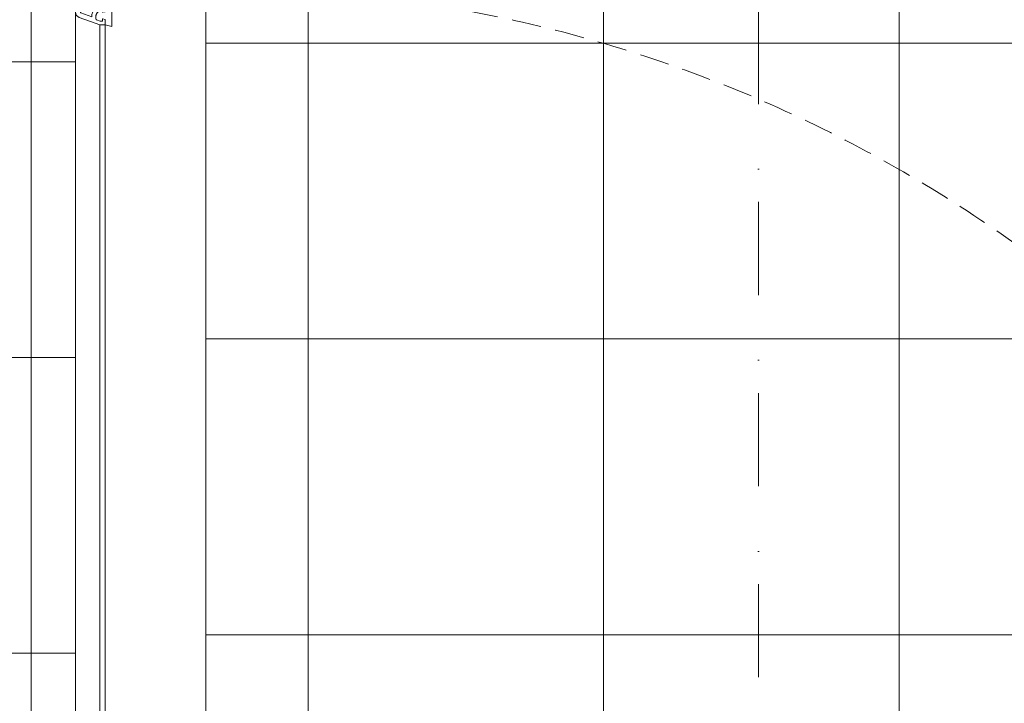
# Model space of a CAD drawing. Header units: millimetres. Extents: x 3652085 to 3778338, y -303702 to -273644.
# Tile 107 of 256: x 3674468 to 3674997, y -276376 to -276009. Entities that reach past the tile are written whole.
import ezdxf

# ---------------------------------------------------------------- set-up
doc = ezdxf.new("R2010")
doc.units = ezdxf.units.MM
doc.linetypes.add('BEQA', pattern=[20.5, 10, -7, 0, -3.5])
doc.linetypes.add('HIDDEN2', pattern=[4.7624999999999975, 3.174999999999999, -1.587499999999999])
for name, color, linetype in [('!!!! BALCONY', 7, 'Continuous'), ('1', 7, 'Continuous'), ('ARMIERUNG', 5, 'Continuous')]:
    doc.layers.add(name, color=color, linetype=linetype)
for name, color, linetype, lineweight in [('DOOR-IDEN   (HAUSART)', 43, 'Continuous', 5), ('Marker - Section_Pen_No__1', 7, 'Continuous', 13), ('SLAB    (HAUSART)', 8, 'Continuous', 20)]:
    doc.layers.add(name, color=color, linetype=linetype, lineweight=lineweight)

# ---------------------------------------------------------------- blocks, each defined once
blk = doc.blocks.new('A$C3FD17440')
at = {"layer": 'ARMIERUNG', "lineweight": 0}
h = blk.add_hatch(dxfattribs=at)
h.set_pattern_fill('ANSI31', color=256, scale=0.9999999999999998, style=0)
h.set_pattern_definition([(44.99999999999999, (-71.91149228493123, -179.7928927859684), (-2.245064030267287, 2.245064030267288), [])])
h.paths.add_polyline_path([(50.39999999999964, 21.79999999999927, 0.4142135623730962), (49.19999999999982, 23), (47.89999999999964, 23), (47.89999999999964, 24.5), (49.19999999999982, 24.5, -0.4142135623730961), (51.89999999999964, 21.79999999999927), (51.89999999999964, 7.200000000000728, -0.4142135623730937), (49.19999999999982, 4.5), (19.60000000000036, 4.5, -0.4142135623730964), (16.89999999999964, 7.200000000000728), (16.89999999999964, 23, -1), (19.89999999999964, 23), (19.89999999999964, 8.4999340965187), (18.39999999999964, 8.4999340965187), (18.39999999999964, 7.200000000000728, 0.4142135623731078), (19.60000000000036, 6), (49.19999999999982, 6, 0.4142135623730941), (50.39999999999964, 7.200000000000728)])
at = {"layer": '1', "linetype": 'Continuous', "lineweight": 0}
for p, q in [((7.872140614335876, 52.91633145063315), (-0.726060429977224, 49.78684220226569)), ((10.30000000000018, 53.79999999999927), (7.872140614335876, 52.91633145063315)), ((13.30000000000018, 53.79999999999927), (10.30000000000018, 53.79999999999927)), ((13.30000000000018, 51.04474411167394), (13.30000000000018, 53.79999999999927)), ((6.099999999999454, 49.39804503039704), (0.1973939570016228, 47.24967212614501)), ((6.099999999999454, 48.79999999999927), (6.099999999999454, 49.39804503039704)), ((8.300000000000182, 48.79999999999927), (8.300000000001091, 50.57636480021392)), ((10.61710825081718, 51.76980987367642), (8.628993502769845, 51.0462124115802)), ((11.59999999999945, 51.79999999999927), (10.78821839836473, 51.79999999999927)), ((11.80000000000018, 51.59999999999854), (11.80000000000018, 50.75)), ((13.15176380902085, 50.85155894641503), (12.05176380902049, 50.55681483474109)), ((13.15176380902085, 50.85155894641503), (12.05176380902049, 50.55681483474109)), ((-2.699999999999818, -9.700000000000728), (-2.699999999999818, 46.96776433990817)), ((0, 46.96776433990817), (0, 33.79999999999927)), ((9.599999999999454, 44.07694097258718), (9.599999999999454, 33.79999999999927)), ((11.80000000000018, 46.84999999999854), (11.80000000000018, 46)), ((11.80000000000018, 43.79999999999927), (11.80000000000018, 33.79999999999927)), ((11.80000000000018, 43.79999999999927), (13.30000000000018, 43.79999999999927)), ((12.97961466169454, 46.79456827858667), (12.05176380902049, 47.04318516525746)), ((12.97961466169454, 46.79456827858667), (12.05176380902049, 47.04318516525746)), ((13.15176380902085, 46.74844105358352), (12.97961466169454, 46.79456827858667)), ((13.15176380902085, 46.74844105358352), (12.97961466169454, 46.79456827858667)), ((13.30000000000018, 46.55525588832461), (13.30000000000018, 43.79999999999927)), ((0, 33.79999999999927), (9.599999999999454, 33.79999999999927)), ((0, 32.79999999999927), (9.599999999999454, 32.79999999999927)), ((0, 32.79999999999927), (0, 11.79999999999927)), ((9.599999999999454, 32.79999999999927), (9.599999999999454, 28.24105121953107)), ((11.80000000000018, 33.79999999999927), (11.80000000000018, 28.24105121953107)), ((58.30000000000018, 33.79999999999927), (55.80000000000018, 33.79999999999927)), ((55.80000000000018, 33.79999999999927), (56.09999999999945, 32.97575677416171)), ((56.09999999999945, 32.97575677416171), (56.09999999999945, 30.79999999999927)), ((58.30000000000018, 33.79999999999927), (58.30000000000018, 30.30847331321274)), ((62.30000000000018, 33.29999999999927), (62.30000000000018, 31.09999999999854)), ((62.80000000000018, 33.79999999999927), (66.30000000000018, 33.79999999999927)), ((67.30000000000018, 32.79999999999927), (67.30000000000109, 0.3043379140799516)), ((12.3348782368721, 27.74226919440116), (56.06246599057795, 30.79999999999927)), ((31.09999999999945, 26.84908215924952), (16.39999999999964, 25.82115802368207)), ((31.09999999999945, 24.79999999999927), (31.09999999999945, 26.84908215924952)), ((32.30000000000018, 26.93299433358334), (34.30000000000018, 27.07284795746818)), ((32.30000000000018, 24.79999999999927), (32.30000000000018, 26.93299433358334)), ((34.30000000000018, 24.79999999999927), (34.30000000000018, 27.07284795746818)), ((35.5, 27.156760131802), (43.30000000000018, 27.70218926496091)), ((35.5, 24.79999999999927), (35.5, 27.156760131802)), ((43.30000000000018, 24.79999999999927), (43.30000000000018, 27.70218926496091)), ((44.5, 27.78610143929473), (49.25000000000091, 28.11825379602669)), ((44.5, 24.79999999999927), (44.5, 27.78610143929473)), ((49.25000000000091, 25.79999999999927), (49.25000000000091, 28.11825379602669)), ((50.45000000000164, 28.20216597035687), (52.39999999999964, 28.33852325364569)), ((50.44999999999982, 25.79999999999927), (50.45000000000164, 28.20216597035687)), ((52.39999999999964, 5.222541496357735), (52.39999999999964, 28.33852325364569)), ((53.39999999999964, 28.40845006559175), (55.56925322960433, 28.56013902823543)), ((53.39999999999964, 11.79999999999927), (53.39999999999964, 28.40845006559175)), ((56.06246599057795, 30.79999999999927), (56.09999999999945, 30.79999999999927)), ((57.61243065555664, 27.74122488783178), (57.82420759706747, 28.19538200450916)), ((62.30000000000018, 31.09999999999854), (64.30000000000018, 31.09999999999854)), ((64.30000000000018, 31.09999999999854), (64.30000000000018, 26.79999999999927)), ((9.592369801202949, 11.79999999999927), (11.17227934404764, 25.78783982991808)), ((10.80000000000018, 11.79999999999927), (12.35209183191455, 25.54155377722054)), ((12.48834247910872, 25.54762828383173), (15.39999999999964, 25.75123121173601)), ((15.39999999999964, 25.75123121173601), (15.39999999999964, 0)), ((16.39999999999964, 25.82115802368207), (16.39999999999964, 0)), ((31.09999999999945, 24.79999999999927), (32.30000000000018, 24.79999999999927)), ((34.30000000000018, 24.79999999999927), (35.5, 24.79999999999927)), ((44.5, 24.79999999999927), (43.30000000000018, 24.79999999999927)), ((43.30000000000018, 24.79999999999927), (44.5, 24.79999999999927)), ((49.25000000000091, 25.79999999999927), (48.59999999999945, 25.79999999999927)), ((48.59999999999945, 25.79999999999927), (48.59999999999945, 24.79999999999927)), ((48.59999999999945, 24.79999999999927), (51.09999999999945, 24.79999999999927)), ((50.44999999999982, 25.79999999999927), (51.09999999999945, 25.79999999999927)), ((51.09999999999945, 25.79999999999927), (51.09999999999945, 24.79999999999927)), ((57.69999999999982, 11.79999999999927), (57.69999999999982, 23.83421044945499)), ((58.89999999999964, 11.79999999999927), (58.89999999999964, 23.60124828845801)), ((59.00000000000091, 25.79999999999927), (62.30000000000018, 25.79999999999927)), ((59.00208627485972, 23.59999999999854), (61.09999999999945, 23.59999999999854)), ((61.09999999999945, 21.29999999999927), (61.09999999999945, 23.59999999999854)), ((61.59999999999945, 21.29999999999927), (61.09999999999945, 21.29999999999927)), ((62.80000000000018, 26.29999999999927), (62.30000000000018, 25.79999999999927)), ((62.59999999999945, 22.29999999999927), (62.59999999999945, 23.59999999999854)), ((62.59999999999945, 23.59999999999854), (64.59999999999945, 23.59999999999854)), ((63.30000000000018, 25.79999999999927), (62.80000000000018, 26.29999999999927)), ((64.59999999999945, 23.59999999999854), (64.59999999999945, 19.79999999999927)), ((64.30000000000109, 17.79999999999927), (64.30000000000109, 19.79999999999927)), ((64.30000000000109, 19.79999999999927), (64.59999999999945, 19.79999999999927)), ((64.59999999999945, 17.79999999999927), (64.30000000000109, 17.79999999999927)), ((64.59999999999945, 17.79999999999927), (64.59999999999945, 15.79999999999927)), ((9.592369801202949, 11.79999999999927), (0, 11.79999999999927)), ((9.600000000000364, 10.59999999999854), (0, 10.59999999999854)), ((0, 10.59999999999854), (0, 0)), ((9.600000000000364, 11.79999999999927), (9.592369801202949, 11.79999999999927)), ((9.600000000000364, 10.59999999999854), (9.600000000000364, 0)), ((10.80000000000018, 11.79999999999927), (10.80000000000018, 0)), ((57.69999999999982, 11.79999999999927), (53.39999999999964, 11.79999999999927)), ((53.39999999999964, 10.79999999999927), (57.69999999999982, 10.79999999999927)), ((53.39999999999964, 10.79999999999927), (53.39999999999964, 0)), ((57.69999999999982, 10.79999999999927), (57.69999999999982, 0)), ((58.89999999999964, 11.79999999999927), (64.59999999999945, 11.79999999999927)), ((58.89999999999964, 10.79999999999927), (58.89999999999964, 0)), ((58.89999999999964, 10.79999999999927), (64.59999999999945, 10.79999999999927)), ((64.30000000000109, 13.79999999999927), (64.30000000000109, 15.79999999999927)), ((64.30000000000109, 15.79999999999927), (64.59999999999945, 15.79999999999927)), ((64.59999999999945, 13.79999999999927), (64.30000000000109, 13.79999999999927)), ((64.59999999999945, 13.79999999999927), (64.59999999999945, 11.79999999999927)), ((64.59999999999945, 10.79999999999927), (64.59999999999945, 0)), ((0, 0), (9.600000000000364, 0)), ((10.80000000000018, 0), (15.39999999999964, 0)), ((16.39999999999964, 0), (28.40000000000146, 0)), ((29.90000000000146, 2.399995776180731), (29.90000000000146, 3.69999999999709)), ((29.90000000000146, 1.5), (29.90000000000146, 2.399995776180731)), ((30.20000000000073, 4), (30.40000000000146, 4)), ((30.70000000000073, 3.69999999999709), (30.70000000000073, 1.5)), ((32.20000000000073, 0), (43.40000000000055, 0)), ((44.90000000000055, 1.5), (44.90000000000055, 3.69999999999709)), ((45.20000000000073, 4), (45.40000000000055, 4)), ((45.70000000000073, 3.69999999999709), (45.70000000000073, 1.5)), ((47.20000000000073, 0), (52.39999999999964, 0)), ((52.39999999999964, 5.222541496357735), (52.39999999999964, 0)), ((53.39999999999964, 0), (57.69999999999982, 0)), ((58.89999999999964, 0), (64.59999999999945, 0)), ((67.30000000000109, 0.3043379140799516), (67.30000000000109, -9.700000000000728)), ((-0.1999999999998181, -2.671743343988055), (-0.1999999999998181, -7)), ((5.739825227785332, -2.200000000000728), (0.2992009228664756, -2.200000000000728)), ((6.035145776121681, -2.552780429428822), (5.107799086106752, -7.812032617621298)), ((7.120139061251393, -6.76527036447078), (7.881405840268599, -2.447905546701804)), ((8.176848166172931, -2.200000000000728), (46.42315183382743, -2.200000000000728)), ((46.71859415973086, -2.447905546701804), (47.47986093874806, -6.76527036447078)), ((49.4922009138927, -7.812032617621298), (48.56485422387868, -2.552780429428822)), ((56.42315183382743, -2.200000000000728), (48.86017477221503, -2.200000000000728)), ((56.71859415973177, -2.447905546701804), (57.47986093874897, -6.76527036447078)), ((59.49220091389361, -7.812032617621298), (58.56485422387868, -2.552780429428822)), ((64.30000000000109, -2.200000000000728), (58.86017477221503, -2.200000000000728)), ((64.30079907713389, -2.200000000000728), (64.30000000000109, -2.200000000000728)), ((64.80000000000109, -7), (64.80000000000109, -2.671743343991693)), ((-1.087241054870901, -10.14236894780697), (-2.173832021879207, -10.19931476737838)), ((1.099999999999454, -7), (-0.1999999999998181, -7)), ((0.4444641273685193, -9.155535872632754), (-0.1050848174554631, -9.705084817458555)), ((1.099999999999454, -7), (0.8610155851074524, -8.355347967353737)), ((5.166987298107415, -8.150000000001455), (6.061880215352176, -9.700000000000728)), ((6.927905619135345, -10.20000000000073), (7.292080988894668, -10.20000000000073)), ((7.317100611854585, -7.000000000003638), (9.399999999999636, -7.000000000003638)), ((9.167165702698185, -8.320468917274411), (8.101097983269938, -9.78778525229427)), ((9.399999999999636, -7.000000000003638), (9.167165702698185, -8.320468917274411)), ((45.43283429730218, -8.320468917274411), (45.19999999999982, -7.000000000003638)), ((45.19999999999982, -7.000000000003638), (47.28289938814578, -7.000000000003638)), ((46.49890201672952, -9.78778525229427), (45.43283429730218, -8.320468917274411)), ((47.30791901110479, -10.20000000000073), (47.67209438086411, -10.20000000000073)), ((48.53811978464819, -9.700000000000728), (49.43301270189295, -8.150000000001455)), ((55.43283429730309, -8.320468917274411), (55.20000000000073, -7.000000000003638)), ((55.20000000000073, -7.000000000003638), (57.28289938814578, -7.000000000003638)), ((56.49890201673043, -9.78778525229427), (55.43283429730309, -8.320468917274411)), ((57.3079190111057, -10.20000000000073), (57.67209438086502, -10.20000000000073)), ((58.5381197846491, -9.700000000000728), (59.43301270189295, -8.150000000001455)), ((63.73898441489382, -8.355347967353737), (63.50000000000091, -7)), ((64.80000000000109, -7), (63.50000000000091, -7)), ((64.70508481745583, -9.705084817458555), (64.15553587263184, -9.155535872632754)), ((66.77383202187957, -10.19931476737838), (65.68724105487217, -10.14236894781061))]:
    blk.add_line(p, q, dxfattribs=at)
for centre, radius, start, end in [((0.3000000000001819, 46.96776433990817), 2.999999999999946, 110.000000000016, 180), ((10.30000000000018, 48.79999999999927), 4.200000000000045, 180, 209.1309826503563), ((8.800000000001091, 50.57636480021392), 0.5000000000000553, 109.9995641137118, 180), ((10.30000000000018, 48.79999999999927), 2, 180, 209.1309826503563), ((12.04701821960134, 49.77361560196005), 4.000000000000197, 209.1309826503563, 263.2442894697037), ((10.78821839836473, 51.29999999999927), 0.5, 90, 110.0122043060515), ((11.59999999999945, 51.59999999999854), 0.2000000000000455, 0, 90), ((12, 50.75), 0.2000000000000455, 180, 270), ((12, 50.75), 0.2000000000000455, 180, 270), ((12, 50.75), 0.1999999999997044, 270, 285.0000000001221), ((12, 50.75), 0.1999999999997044, 270, 285.0000000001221), ((13.10000000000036, 51.04474411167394), 0.199999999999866, 284.9999999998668, 0), ((13.10000000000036, 51.04474411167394), 0.199999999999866, 284.9999999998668, 0), ((0.3000000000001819, 46.96776433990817), 0.3000000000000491, 110.0000000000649, 180), ((12.04701821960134, 49.77361560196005), 6.199999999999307, 209.1309826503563, 246.7539596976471), ((11.59999999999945, 46), 0.2000000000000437, 263.244289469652, 0), ((12, 46.84999999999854), 0.2000000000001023, 89.99999999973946, 180), ((12, 46.84999999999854), 0.2000000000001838, 74.99999999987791, 89.99999999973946), ((13.10000000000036, 46.55525588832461), 0.199999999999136, 0, 75.0000000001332), ((13.10000000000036, 46.55525588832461), 0.199999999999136, 0, 75.0000000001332), ((62.80000000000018, 33.29999999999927), 0.5, 90, 180), ((66.30000000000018, 32.79999999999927), 1, 0, 90), ((12.30000000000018, 28.24105121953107), 2.700000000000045, 180, 245.3121557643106), ((12.30000000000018, 28.24105121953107), 0.5, 180, 273.9999999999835), ((58.70000000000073, 27.23408297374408), 3.400000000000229, 157.0444747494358, 180), ((58.70000000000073, 27.23408297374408), 3.400000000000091, 180, 192.7395351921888), ((58.99633433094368, 27.30458310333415), 3.704587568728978, 192.7923856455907, 249.5171644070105), ((58.70000000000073, 27.23408297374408), 1.200000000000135, 154.9999999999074, 180), ((58.70000000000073, 27.23408297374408), 1.200000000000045, 180, 192.6927886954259), ((58.99633433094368, 27.30458310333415), 1.504587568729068, 192.8323801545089, 270.1395914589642), ((53.29633433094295, 30.32500807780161), 5.003692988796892, 334.8106650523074, 359.8106650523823), ((63.30000000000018, 26.79999999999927), 1, 270, 0), ((12.30000000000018, 28.24105121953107), 2.699999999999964, 271.1054915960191, 273.9999999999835), ((58.99633433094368, 27.30458310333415), 3.704587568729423, 268.5099089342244, 270.0889605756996), ((61.59999999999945, 22.29999999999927), 1, 270, 0), ((28.40000000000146, 1.5), 1.5, 270, 0), ((30.20000000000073, 3.69999999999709), 0.3000000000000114, 90, 180), ((30.40000000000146, 3.69999999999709), 0.2999999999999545, 0, 90), ((32.20000000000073, 1.5), 1.5, 180, 270), ((43.40000000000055, 1.5), 1.5, 270, 0), ((45.20000000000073, 3.69999999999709), 0.3000000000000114, 90, 180), ((45.40000000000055, 3.69999999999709), 0.2999999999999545, 0, 90), ((47.20000000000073, 1.5), 1.5, 180, 270), ((0.2992009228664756, -2.700000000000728), 0.5, 90, 176.7602997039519), ((5.739825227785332, -2.5), 0.3000000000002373, 349.8669397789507, 90), ((8.176848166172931, -2.5), 0.2999999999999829, 90, 169.9999999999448), ((46.42315183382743, -2.5), 0.2999999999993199, 10.00000000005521, 90), ((48.86017477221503, -2.5), 0.2999999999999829, 90, 190.1330602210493), ((56.42315183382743, -2.5), 0.3000000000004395, 10.00000000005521, 90), ((58.86017477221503, -2.5), 0.2999999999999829, 90, 190.1330602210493), ((64.30079907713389, -2.700000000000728), 0.5000000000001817, 3.239700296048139, 90), ((-2.199999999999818, -9.700000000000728), 0.5, 180, 272.9999999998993), ((-1.165744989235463, -8.644424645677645), 1.49999999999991, 273.0000000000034, 315.0000000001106), ((-0.6161960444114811, -8.094875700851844), 1.500000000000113, 315.0000000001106, 349.9999999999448), ((5.599999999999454, -7.900000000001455), 0.4999999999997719, 169.8669397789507, 210.0000000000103), ((6.927905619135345, -9.200000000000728), 0.9999999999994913, 210.0000000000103, 270), ((7.317100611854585, -6.80000000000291), 0.2000000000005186, 169.9999999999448, 270), ((7.292080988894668, -9.200000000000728), 1, 270, 323.9999999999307), ((47.30791901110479, -9.200000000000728), 0.9999999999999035, 216.0000000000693, 270), ((47.28289938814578, -6.80000000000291), 0.1999999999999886, 270, 10.00000000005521), ((47.67209438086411, -9.200000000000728), 1, 270, 329.9999999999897), ((49, -7.900000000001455), 0.5000000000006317, 330.0000000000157, 10.13306022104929), ((57.30791901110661, -9.200000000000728), 1.000000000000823, 216.0000000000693, 269.9999999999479), ((57.28289938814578, -6.80000000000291), 0.1999999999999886, 270, 10.00000000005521), ((57.67209438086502, -9.200000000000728), 1, 270, 329.9999999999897), ((59.00000000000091, -7.900000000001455), 0.4999999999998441, 329.9999999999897, 10.13306022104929), ((65.21619604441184, -8.094875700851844), 1.49999999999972, 190.0000000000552, 224.9999999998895), ((65.76574498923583, -8.644424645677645), 1.500000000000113, 224.9999999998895, 266.9999999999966), ((66.80000000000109, -9.700000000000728), 0.4999999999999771, 267.0000000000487, 0)]:
    blk.add_arc(centre, radius, start, end, dxfattribs=at)
at = {"layer": 'ARMIERUNG', "lineweight": 0}
for p, q in [((16.89999999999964, 23), (16.89999999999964, 7.200000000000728)), ((18.39999999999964, 24.5), (18.39999999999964, 24.5)), ((18.39999999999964, 7.200000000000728), (18.39999999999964, 23)), ((19.89999999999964, 8.4999340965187), (19.89999999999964, 23)), ((49.19999999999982, 24.5), (47.89999999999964, 24.5)), ((47.89999999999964, 24.5), (47.89999999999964, 23)), ((47.89999999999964, 23), (49.19999999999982, 23)), ((50.39999999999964, 21.79999999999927), (50.39999999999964, 7.200000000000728)), ((51.89999999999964, 7.200000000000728), (51.89999999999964, 21.79999999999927)), ((18.39999999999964, 8.4999340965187), (19.89999999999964, 8.4999340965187)), ((49.19999999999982, 6), (19.60000000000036, 6)), ((19.60000000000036, 4.5), (49.19999999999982, 4.5))]:
    blk.add_line(p, q, dxfattribs=at)
at = {"layer": 'ARMIERUNG', "color": 3, "lineweight": 0}
blk.add_lwpolyline([(13.30000000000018, 53.79999999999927), (16.80000000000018, 54.62263833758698), (16.80000000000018, 43.12263833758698), (13.30000000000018, 43.79999999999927), (13.30000000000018, 46.55525588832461, 0.3394542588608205), (13.15176380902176, 46.74844105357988), (12.05176380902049, 47.04318516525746, 0.4931454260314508), (11.80000000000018, 46.84999999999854), (11.80000000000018, 46, -0.4491855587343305), (11.57647272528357, 45.80138865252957, -0.2820358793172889), (8.364278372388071, 48.29702705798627, -0.06363965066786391), (8.300000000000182, 48.79999999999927), (8.300000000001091, 50.57636480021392, -0.3153008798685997), (8.628993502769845, 51.0462124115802), (10.61710825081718, 51.76980987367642), (10.78821839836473, 51.79999999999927), (11.59999999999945, 51.79999999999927, -0.4142135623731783), (11.80000000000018, 51.59999999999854), (11.80000000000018, 50.75, 0.4931454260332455), (12.05176380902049, 50.55681483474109), (13.15176380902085, 50.85155894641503, 0.3394542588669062), (13.30000000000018, 51.04474411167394)], format="xyb", close=True, dxfattribs=at)
at = {"layer": 'ARMIERUNG', "lineweight": 0}
for centre, radius, start, end in [((18.39999999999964, 23), 1.5, 90, 180), ((18.39999999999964, 23), 1.5, 0, 90), ((49.19999999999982, 21.79999999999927), 2.7, 0, 90), ((49.19999999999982, 21.79999999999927), 1.2, 0, 90), ((19.60000000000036, 7.200000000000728), 2.7, 180, 270), ((19.60000000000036, 7.200000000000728), 1.2, 180, 270), ((49.19999999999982, 7.200000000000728), 2.7, 270, 0), ((49.19999999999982, 7.200000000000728), 1.2, 270, 0)]:
    blk.add_arc(centre, radius, start, end, dxfattribs=at)
blk = doc.blocks.new('A$C054672D4 (2-2)')
at = {"lineweight": 0}
blk.add_line((665.1319753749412, 548.1569147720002, 33706.18410929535), (1452.132222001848, 548.1737711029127, 33706.18410929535), dxfattribs=at)
at = {"lineweight": 0, "elevation": 33706.18410929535}
for points in [[(679.2997397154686, 618.1569147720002), (1374.964518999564, 618.1569147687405)], [(686.1319753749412, 605.1569147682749), (1368.13228333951, 605.1569147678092)], [(686.1319753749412, 602.1569147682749), (1368.13228333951, 602.1569147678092)]]:
    blk.add_lwpolyline(points, dxfattribs=at)
at = {"color": 7, "linetype": 'HIDDEN2', "ltscale": 5}
blk.add_arc((646.6153032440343, 543.6771682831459, 33706.18410929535), 741.5373520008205, 270.889844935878, 0.4247055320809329, dxfattribs=at)
at = {"xscale": -1, "rotation": 90}
blk.add_blockref('A$C3FD17440', (1421.932283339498, 615.4737710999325, 33706.18410929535), dxfattribs=at)

msp = doc.modelspace()

# ---------------------------------------------------------------- hatches: boundary and pattern name
at = {"layer": '!!!! BALCONY', "linetype": 'Continuous', "lineweight": 13}
h = msp.add_hatch(dxfattribs=at)
h.set_pattern_fill('NET', color=252, scale=50, angle=360, style=0)
h.set_pattern_definition([(359.9999999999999, (3871472.703406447, -411435.7301605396), (7.776507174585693e-14, 158.75), []), (90, (3871472.703406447, -411435.7301605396), (-158.75, 8.748570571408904e-14), [])])
edge = h.paths.add_edge_path()
edge.add_line((3675295.904283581, -277142.4270460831), (3675410.646501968, -277142.4270460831))
edge.add_line((3675410.646501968, -277142.4270460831), (3675410.646501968, -277007.4513999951))
edge.add_line((3675410.646501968, -277007.4513999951), (3675410.646501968, -277001.3752667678))
edge.add_line((3675410.646501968, -277001.3752667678), (3675410.646501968, -276991.3752667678))
edge.add_line((3675410.646501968, -276991.3752667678), (3675410.646501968, -276968.2030782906))
edge.add_line((3675410.646501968, -276968.2030782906), (3675410.646501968, -276542.1955843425))
edge.add_line((3675410.646501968, -276542.1955843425), (3675410.646501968, -276522.0625606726))
edge.add_line((3675410.646501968, -276522.0625606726), (3675410.646501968, -276491.802601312))
edge.add_line((3675410.646501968, -276491.802601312), (3675410.646501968, -276468.4555416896))
edge.add_line((3675410.646501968, -276468.4555416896), (3675410.646501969, -276300.3437666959))
edge.add_line((3675410.646501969, -276300.3437666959), (3675410.64650197, -276257.4204629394))
edge.add_line((3675410.64650197, -276257.4204629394), (3675410.646501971, -275991.9853915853))
edge.add_line((3675410.646501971, -275991.9853915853), (3675410.646501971, -275859.9888010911))
edge.add_line((3675410.646501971, -275859.9888010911), (3675410.646501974, -275327.9922528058))
edge.add_line((3675410.646501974, -275327.9922528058), (3674693.976127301, -275327.9922528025))
edge.add_line((3674693.976127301, -275327.9922528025), (3674647.86164505, -275327.9922528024))
edge.add_line((3674647.86164505, -275327.9922528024), (3674647.861644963, -275960.9967600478))
edge.add_line((3674647.861644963, -275960.9967600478), (3674567.845679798, -275960.9967600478))
edge.add_line((3674567.845679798, -275960.9967600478), (3674567.846209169, -275991.9850017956))
edge.add_line((3674567.846209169, -275991.9850017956), (3674567.846209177, -275991.9853915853))
edge.add_line((3674567.846209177, -275991.9853915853), (3674567.846795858, -276019.3767569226))
edge.add_line((3674567.846795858, -276019.3767569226), (3674567.860763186, -276671.493195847))
edge.add_line((3674567.860763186, -276671.493195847), (3675297.064057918, -276671.4979140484))
edge.add_arc((3675296.957877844, -276672.4922608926), 0.9999999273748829, -3.8820023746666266e-06, 83.90483964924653, ccw=False)
edge.add_line((3675297.957877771, -276672.4922609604), (3675297.957877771, -276673.9922609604))
edge.add_arc((3675297.457877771, -276673.9922609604), 0.5, -90, 0, ccw=False)
edge.add_line((3675297.457877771, -276674.4922609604), (3675296.457877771, -276674.4922609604))
edge.add_line((3675296.457877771, -276674.4922609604), (3675296.457877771, -276673.9922609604))
edge.add_line((3675296.457877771, -276673.9922609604), (3675294.957877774, -276673.9922609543))
edge.add_arc((3675294.957877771, -276674.9922609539), 0.9999999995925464, 89.99999983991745, 180.0000003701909)
edge.add_line((3675293.957877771, -276674.9922609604), (3675293.957877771, -276686.6922609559))
edge.add_line((3675293.957877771, -276686.6922609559), (3675297.957877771, -276686.6922609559))
edge.add_line((3675297.957877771, -276686.6922609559), (3675297.957877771, -276685.6922609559))
edge.add_line((3675297.957877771, -276685.6922609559), (3675298.957877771, -276685.6922609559))
edge.add_line((3675298.957877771, -276685.6922609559), (3675298.957877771, -276686.6922609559))
edge.add_line((3675298.957877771, -276686.6922609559), (3675298.957877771, -276701.3922609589))
edge.add_line((3675298.957877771, -276701.3922609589), (3675296.757877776, -276701.3922609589))
edge.add_line((3675296.757877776, -276701.3922609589), (3675296.757877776, -276703.2922609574))
edge.add_line((3675296.757877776, -276703.2922609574), (3675294.957877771, -276703.2922609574))
edge.add_line((3675294.957877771, -276703.2922609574), (3675294.957877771, -276701.2422609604))
edge.add_line((3675294.957877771, -276701.2422609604), (3675288.657877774, -276701.2422609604))
edge.add_arc((3675288.657877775, -276702.7422609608), 1.500000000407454, 90.0000000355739, 179.9999999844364)
edge.add_line((3675287.157877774, -276702.7422609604), (3675287.157877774, -276708.9726457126))
edge.add_line((3675287.157877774, -276708.9726457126), (3675286.857877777, -276709.4922609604))
edge.add_line((3675286.857877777, -276709.4922609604), (3675287.157877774, -276710.0118762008))
edge.add_line((3675287.157877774, -276710.0118762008), (3675287.157877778, -276716.2422609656))
edge.add_arc((3675288.657877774, -276716.2422609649), 1.499999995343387, 180.000000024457, 270.0000000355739)
edge.add_line((3675288.657877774, -276717.7422609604), (3675294.957877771, -276717.7422609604))
edge.add_line((3675294.957877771, -276717.7422609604), (3675294.957877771, -276715.6922609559))
edge.add_line((3675294.957877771, -276715.6922609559), (3675296.757877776, -276715.6922609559))
edge.add_line((3675296.757877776, -276715.6922609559), (3675296.757877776, -276717.5922609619))
edge.add_line((3675296.757877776, -276717.5922609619), (3675298.957877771, -276717.5922609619))
edge.add_line((3675298.957877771, -276717.5922609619), (3675298.957877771, -276726.9922609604))
edge.add_line((3675298.957877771, -276726.9922609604), (3675308.957877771, -276726.9922609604))
edge.add_line((3675308.957877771, -276726.9922609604), (3675308.957877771, -276725.4927841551))
edge.add_line((3675308.957877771, -276725.4927841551), (3675308.135239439, -276721.9927841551))
edge.add_line((3675308.135239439, -276721.9927841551), (3675313.885236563, -276721.9927841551))
edge.add_line((3675313.885236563, -276721.9927841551), (3675313.885239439, -276721.9929694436))
edge.add_line((3675313.885239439, -276721.9929694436), (3675319.635239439, -276721.9929694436))
edge.add_line((3675319.635239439, -276721.9929694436), (3675318.957877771, -276725.4929694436))
edge.add_line((3675318.957877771, -276725.4929694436), (3675318.957877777, -276737.492446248))
edge.add_arc((3675314.957877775, -276737.492446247), 4.000000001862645, 269.99999994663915, 359.99999998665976, ccw=False)
edge.add_line((3675314.957877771, -276741.4924462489), (3675301.576597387, -276741.4924462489))
edge.add_line((3675301.576597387, -276741.4924462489), (3675301.576597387, -276754.4924462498))
edge.add_arc((3675299.576597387, -276754.4924462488), 2, 270, 359.9999999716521, ccw=False)
edge.add_line((3675299.576597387, -276756.4924462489), (3675298.576597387, -276756.4924462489))
edge.add_line((3675298.576597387, -276756.4924462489), (3675298.576597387, -276760.9922609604))
edge.add_line((3675298.576597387, -276760.9922609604), (3675298.576597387, -276762.3065101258))
edge.add_line((3675298.576597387, -276762.3065101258), (3675298.606597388, -276762.358471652))
edge.add_line((3675298.606597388, -276762.358471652), (3675298.606597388, -276763.5462996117))
edge.add_line((3675298.606597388, -276763.5462996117), (3675298.606597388, -276766.6264208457))
edge.add_line((3675298.606597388, -276766.6264208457), (3675298.599321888, -276763.5462996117))
edge.add_line((3675298.599321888, -276763.5462996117), (3675298.201482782, -276763.5462996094))
edge.add_arc((3675313.524624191, -276764.4922609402), 15.35231270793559, 176.4673761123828, 193.1780974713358)
edge.add_line((3675298.576597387, -276767.9922609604), (3675298.576597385, -276811.9922609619))
edge.add_arc((3675297.076597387, -276811.9922609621), 1.499999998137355, -90.00000001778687, 1.1116810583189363e-08, ccw=False)
edge.add_line((3675297.076597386, -276813.4922609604), (3675159.318971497, -276813.4922609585))
edge.add_arc((3675159.318971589, -276811.9922607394), 1.500000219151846, 222.810266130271, 269.99999649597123, ccw=False)
edge.add_arc((3675189.763720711, -276783.7899813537), 43.00001602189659, 207.5618149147, 222.8102643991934, ccw=False)
edge.add_arc((3675152.973453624, -276802.9922612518), 1.500000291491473, 89.99999900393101, 207.5617303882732, ccw=False)
edge.add_line((3675152.97345365, -276801.4922609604), (3675267.576597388, -276801.4922609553))
edge.add_arc((3675267.576463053, -276794.4921266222), 7.000134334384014, 270.0010995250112, 359.9989004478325)
edge.add_line((3675274.576597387, -276794.4922609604), (3675274.576597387, -276763.5462996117))
edge.add_line((3675274.576597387, -276763.5462996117), (3675274.576597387, -276756.4924462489))
edge.add_line((3675274.576597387, -276756.4924462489), (3675273.576597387, -276756.4924462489))
edge.add_arc((3675273.576597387, -276754.4924462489), 2, 180, 270, ccw=False)
edge.add_line((3675271.576597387, -276754.4924462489), (3675271.576597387, -276741.4924462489))
edge.add_line((3675271.576597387, -276741.4924462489), (3675270.158876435, -276741.4924462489))
edge.add_line((3675270.158876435, -276741.4924462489), (3675259.957877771, -276741.4924462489))
edge.add_line((3675259.957877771, -276741.4924462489), (3674728.560251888, -276741.4924461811))
edge.add_line((3674728.560251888, -276741.4924461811), (3674714.061287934, -276741.4924461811))
edge.add_line((3674714.061287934, -276741.4924461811), (3674706.728385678, -276741.4924461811))
edge.add_line((3674706.728385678, -276741.4924461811), (3674703.976127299, -276741.4924461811))
edge.add_line((3674703.976127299, -276741.4924461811), (3674693.976127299, -276741.4924461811))
edge.add_line((3674693.976127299, -276741.4924461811), (3674649.861694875, -276741.4924461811))
edge.add_line((3674649.861694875, -276741.4924461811), (3674639.660696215, -276741.4924461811))
edge.add_line((3674639.660696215, -276741.4924461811), (3674584.861694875, -276741.4924461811))
edge.add_arc((3674584.861694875, -276737.492446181), 4.000000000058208, 180, 270, ccw=False)
edge.add_line((3674580.861694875, -276737.492446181), (3674580.861694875, -276728.4924461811))
edge.add_line((3674580.861694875, -276728.4924461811), (3674578.361694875, -276728.4924461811))
edge.add_arc((3674574.361694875, -276728.4924461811), 4, -180, 0, ccw=False)
edge.add_line((3674570.361694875, -276728.4924461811), (3674567.861694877, -276728.4924461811))
edge.add_line((3674567.861694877, -276728.4924461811), (3674567.861694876, -276744.9878247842))
edge.add_line((3674567.861694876, -276744.9878247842), (3674567.879350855, -276744.9878247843))
edge.add_arc((3674569.381616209, -276747.5694999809), 2.986946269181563, 60.2061899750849, 120.19493539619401, ccw=False)
edge.add_line((3674570.865770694, -276744.977370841), (3674580.046864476, -276744.9878247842))
edge.add_line((3674580.046864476, -276744.9878247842), (3674588.948456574, -276744.9878247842))
edge.add_line((3674588.948456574, -276744.9878247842), (3674588.948916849, -276744.9878247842))
edge.add_line((3674588.948916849, -276744.9878247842), (3674592.179238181, -276744.9878247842))
edge.add_line((3674592.179238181, -276744.9878247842), (3674592.179394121, -276744.9878247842))
edge.add_line((3674592.179394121, -276744.9878247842), (3674597.516441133, -276744.9878247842))
edge.add_line((3674597.516441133, -276744.9878247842), (3674597.516519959, -276744.9878247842))
edge.add_line((3674597.516519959, -276744.9878247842), (3674600.653293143, -276744.9878247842))
edge.add_line((3674600.653293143, -276744.9878247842), (3674600.653441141, -276744.9878247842))
edge.add_line((3674600.653441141, -276744.9878247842), (3674606.353694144, -276744.9878247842))
edge.add_line((3674606.353694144, -276744.9878247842), (3674606.353829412, -276744.9878247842))
edge.add_line((3674606.353829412, -276744.9878247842), (3674613.954044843, -276744.9878247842))
edge.add_line((3674613.954044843, -276744.9878247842), (3674613.954197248, -276744.9878247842))
edge.add_line((3674613.954197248, -276744.9878247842), (3674624.389840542, -276744.9878247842))
edge.add_line((3674624.389840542, -276744.9878247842), (3674624.389923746, -276744.9878247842))
edge.add_line((3674624.389923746, -276744.9878247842), (3674626.269411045, -276744.9878247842))
edge.add_line((3674626.269411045, -276744.9878247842), (3674628.04102223, -276744.9878246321))
edge.add_line((3674628.04102223, -276744.9878246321), (3674632.18842992, -276744.2036430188))
edge.add_line((3674632.18842992, -276744.2036430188), (3674632.973028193, -276744.9878247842))
edge.add_line((3674632.973028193, -276744.9878247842), (3674641.862745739, -276744.9878247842))
edge.add_line((3674641.862745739, -276744.9878247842), (3674647.86164505, -276744.9878247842))
edge.add_line((3674647.86164505, -276744.9878247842), (3674647.86164505, -276977.9921885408))
edge.add_line((3674647.86164505, -276977.9921885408), (3675257.312468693, -276977.9921885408))
edge.add_line((3675257.312468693, -276977.9921885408), (3675257.312468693, -277142.4270460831))
edge.add_line((3675257.312468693, -277142.4270460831), (3675295.904283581, -277142.4270460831))
h = msp.add_hatch(dxfattribs=at)
h.set_pattern_fill('NET', color=252, scale=50, angle=360, style=0)
h.set_pattern_definition([(359.9999999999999, (3871482.703406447, -411445.7301605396), (7.776507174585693e-14, 158.75), []), (90, (3871482.703406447, -411445.7301605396), (-158.75, 8.748570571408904e-14), [])])
edge = h.paths.add_edge_path()
edge.add_line((3674447.80232205, -276757.9915336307), (3674494.885962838, -276757.9920158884))
edge.add_line((3674494.885962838, -276757.9920158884), (3674494.885962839, -276758.0193366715))
edge.add_arc((3674496.386423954, -276760.3676708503), 2.786764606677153, 57.534654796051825, 122.576422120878, ccw=False)
edge.add_line((3674497.882329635, -276758.0164322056), (3674498.500628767, -276757.9917610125))
edge.add_arc((3674498.382580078, -276757.4843645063), 0.5209478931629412, 180.8888884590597, 283.0971959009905, ccw=False)
edge.add_line((3674497.861694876, -276757.4924461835), (3674497.861694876, -276700.8246818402))
edge.add_line((3674497.861694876, -276700.8246818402), (3674497.844587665, -275947.9927901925))
edge.add_line((3674497.844587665, -275947.9927901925), (3674447.861727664, -275947.9904532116))
edge.add_line((3674447.861727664, -275947.9904532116), (3674447.882040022, -275397.9917481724))
edge.add_line((3674447.882040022, -275397.9917481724), (3673887.867428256, -275397.9922058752))
edge.add_line((3673887.867428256, -275397.9922058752), (3673887.85646524, -276997.9921406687))
edge.add_line((3673887.85646524, -276997.9921406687), (3674447.802543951, -276997.9916149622))
edge.add_line((3674447.802543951, -276997.9916149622), (3674447.80232205, -276757.9915336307))

# ---------------------------------------------------------------- linework, layer by layer
at = {"layer": 'Marker - Section_Pen_No__1', "color": 7, "linetype": 'BEQA', "lineweight": 13, "ltscale": 5, "elevation": -0.537108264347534}
msp.add_lwpolyline([(3674864.650038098, -274773.2741631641), (3674864.650038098, -277907.1650982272)], dxfattribs=at)
at = {"layer": 'SLAB    (HAUSART)', "elevation": -0.537108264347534}
msp.add_lwpolyline([(3674447.861499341, -276757.9920728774), (3674494.885962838, -276757.9919625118, -0.268912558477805), (3674497.882329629, -276757.9757481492), (3674498.349850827, -276757.9923058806, -0.4071607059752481), (3674497.861694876, -276757.4924462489), (3674497.861694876, -276700.8246819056), (3674497.844587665, -275947.9927914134), (3674447.852556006, -275947.9904539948), (3674447.871340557, -275397.9922836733), (3673887.872734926, -275397.9922219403), (3673887.86177191, -276997.9921567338), (3674447.861721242, -276997.9921542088), (3674447.861499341, -276757.9920728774)], format="xyb", close=True, dxfattribs=at)

# ---------------------------------------------------------------- block references
at = {"layer": 'DOOR-IDEN   (HAUSART)', "color": 1, "rotation": 89.99999999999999}
msp.add_blockref('A$C054672D4 (2-2)', (3675116.018609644, -277380.1244215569, -33706.7212175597), dxfattribs=at)

doc.saveas('drawing.dxf')
